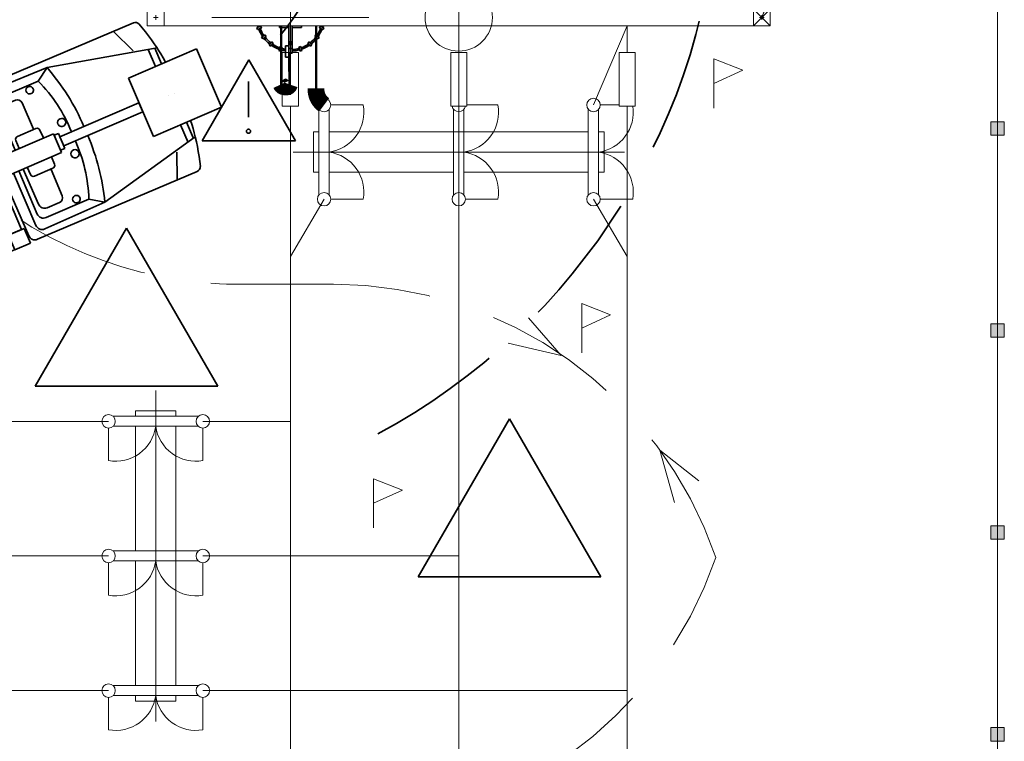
# Model space of a CAD drawing. Header units: millimetres. Extents: x 0 to 420, y 0 to 297.
# Tile 14 of 17: x 125 to 154, y 232 to 253. Entities that reach past the tile are written whole.
import ezdxf

# ---------------------------------------------------------------- set-up
doc = ezdxf.new("R2010")
doc.units = ezdxf.units.MM
for name, pattern in [('K5LT_AXLED', [19.5, 15, -1.5, 1.5, -1.5]), ('K5LT_BASIC', [0]), ('K5LT_DASHED', [6, 4, -2]), ('K5LT_DASHED_REINFORCED', [6, 4, -2]), ('K5LT_REINFORCED', [0]), ('K5LT_THIN', [0])]:
    doc.linetypes.add(name, pattern=pattern)
doc.layers.add('Демонтаж', color=7, linetype='Continuous', true_color=0xff6820)
doc.layers.add('Ошиновка', color=7, linetype='Continuous', true_color=0xffd700)

# ---------------------------------------------------------------- blocks, each defined once
blk = doc.blocks.new('U66')
at = {"color": 2, "linetype": 'K5LT_AXLED', "lineweight": 9, "true_color": 0xffff00}
for q in [(132.6, 255.402), (130.271, 253.1), (134.928, 253.1), (132.6, 250.798)]:
    blk.add_line((132.6, 253.1), q, dxfattribs=at)
blk = doc.blocks.new('U71')
at = {"layer": 'Ошиновка', "color": 11, "linetype": 'K5LT_THIN', "lineweight": 9, "true_color": 0xff8080}
for p, q in [((0, 0.0012), (-0.0012, 0)), ((-0.0012, 0), (0, -0.0012)), ((0, 0.0006), (-0.0006, 0)), ((-0.0006, 0), (0, -0.0006)), ((0.0012, 0), (0, 0.0012)), ((0.0006, 0), (0, 0.0006)), ((0, -0.0006), (0.0006, 0)), ((0, -0.0012), (0.0012, 0)), ((0, -0.0006), (0, -0.0012))]:
    blk.add_line(p, q, dxfattribs=at)
blk = doc.blocks.new('U72')
at = {"layer": 'Ошиновка', "color": 11, "linetype": 'K5LT_THIN', "lineweight": 9, "true_color": 0xff8080}
for p, q in [((0, 0.0012), (-0.0012, 0)), ((-0.0012, 0), (0, -0.0012)), ((0, 0.0006), (-0.0006, 0)), ((-0.0006, 0), (0, -0.0006)), ((0.0012, 0), (0, 0.0012)), ((0.0006, 0), (0, 0.0006)), ((0, -0.0006), (0.0006, 0)), ((0, -0.0012), (0.0012, 0)), ((0, -0.0006), (0, -0.0012))]:
    blk.add_line(p, q, dxfattribs=at)
blk = doc.blocks.new('U73')
at = {"layer": 'Ошиновка', "color": 11, "linetype": 'K5LT_THIN', "lineweight": 9, "true_color": 0xff8080}
for p, q in [((0, 0.0012), (-0.0012, 0)), ((-0.0012, 0), (0, -0.0012)), ((0, 0.0006), (-0.0006, 0)), ((-0.0006, 0), (0, -0.0006)), ((0.0012, 0), (0, 0.0012)), ((0.0006, 0), (0, 0.0006)), ((0, -0.0012), (0.0012, 0)), ((0, -0.0006), (0.0006, 0)), ((0, -0.0006), (0, -0.0012))]:
    blk.add_line(p, q, dxfattribs=at)
blk = doc.blocks.new('U100')
at = {"layer": 'Ошиновка', "color": 11, "linetype": 'K5LT_THIN', "lineweight": 9, "true_color": 0xff8080}
for p, q in [((0, 0.0012), (-0.0012, 0)), ((-0.0012, 0), (0, -0.0012)), ((0, 0.0006), (-0.0006, 0)), ((-0.0006, 0), (0, -0.0006)), ((0.0012, 0), (0, 0.0012)), ((0.0006, 0), (0, 0.0006)), ((0, -0.0012), (0.0012, 0)), ((0, -0.0006), (0.0006, 0)), ((0, -0.0006), (0, -0.0012))]:
    blk.add_line(p, q, dxfattribs=at)
blk = doc.blocks.new('U101')
at = {"layer": 'Ошиновка', "color": 11, "linetype": 'K5LT_THIN', "lineweight": 9, "true_color": 0xff8080}
for p, q in [((0, 0.0012), (-0.0012, 0)), ((-0.0012, 0), (0, -0.0012)), ((0, 0.0006), (-0.0006, 0)), ((-0.0006, 0), (0, -0.0006)), ((0.0012, 0), (0, 0.0012)), ((0.0006, 0), (0, 0.0006)), ((0, -0.0006), (0.0006, 0)), ((0, -0.0012), (0.0012, 0)), ((0, -0.0006), (0, -0.0012))]:
    blk.add_line(p, q, dxfattribs=at)
blk = doc.blocks.new('U102')
at = {"layer": 'Ошиновка', "color": 11, "linetype": 'K5LT_THIN', "lineweight": 9, "true_color": 0xff8080}
for p, q in [((0, 0.0012), (-0.0012, 0)), ((-0.0012, 0), (0, -0.0012)), ((0, 0.0006), (-0.0006, 0)), ((-0.0006, 0), (0, -0.0006)), ((0.0012, 0), (0, 0.0012)), ((0.0006, 0), (0, 0.0006)), ((0, -0.0006), (0.0006, 0)), ((0, -0.0012), (0.0012, 0)), ((0, -0.0006), (0, -0.0012))]:
    blk.add_line(p, q, dxfattribs=at)
blk = doc.blocks.new('U173')
at = {"color": 4, "linetype": 'K5LT_THIN', "lineweight": 9, "true_color": 0x00ffff}
for p, q in [((137.6, 252.85), (137.6, 252.064)), ((137.359, 250.464), (137.36, 252.064)), ((137.36, 252.064), (137.84, 252.064)), ((137.84, 252.064), (137.839, 250.464)), ((137.839, 250.464), (137.359, 250.464))]:
    blk.add_line(p, q, dxfattribs=at)
blk = doc.blocks.new('U174')
at = {"color": 4, "linetype": 'K5LT_THIN', "lineweight": 9, "true_color": 0x00ffff}
for p, q in [((132.6, 252.85), (132.599, 252.064)), ((132.359, 250.464), (132.359, 252.064)), ((132.359, 252.064), (132.839, 252.064)), ((132.839, 252.064), (132.839, 250.464)), ((132.839, 250.464), (132.359, 250.464))]:
    blk.add_line(p, q, dxfattribs=at)
blk = doc.blocks.new('U175')
at = {"color": 4, "linetype": 'K5LT_THIN', "lineweight": 9, "true_color": 0x00ffff}
for p, q in [((142.6, 252.85), (142.599, 252.064)), ((142.359, 250.464), (142.359, 252.064)), ((142.359, 252.064), (142.839, 252.064)), ((142.839, 252.064), (142.839, 250.464)), ((142.839, 250.464), (142.359, 250.464))]:
    blk.add_line(p, q, dxfattribs=at)
blk = doc.blocks.new('U176')
at = {"color": 4, "linetype": 'K5LT_THIN', "lineweight": 9, "true_color": 0x00ffff}
for p, q in [((133.447, 250.371), (133.447, 247.829)), ((133.747, 247.836), (133.747, 250.364)), ((133.8, 250.5), (134.764, 250.5)), ((137.447, 250.371), (137.447, 247.829)), ((137.747, 247.836), (137.747, 250.364)), ((137.839, 250.5), (138.764, 250.5)), ((141.447, 250.371), (141.447, 247.829)), ((141.747, 247.836), (141.747, 250.364)), ((141.8, 250.5), (142.359, 250.5)), ((133.283, 248.5), (133.283, 249.7)), ((133.283, 249.7), (133.447, 249.7)), ((133.747, 249.7), (137.747, 249.7)), ((137.747, 249.7), (141.447, 249.7)), ((141.747, 249.7), (141.917, 249.7)), ((141.917, 249.7), (141.917, 248.5)), ((133.447, 248.5), (133.283, 248.5)), ((137.447, 248.5), (133.747, 248.5)), ((141.447, 248.5), (137.747, 248.5)), ((141.917, 248.5), (141.747, 248.5)), ((133.8, 247.7), (134.764, 247.7)), ((137.8, 247.7), (138.764, 247.7)), ((141.8, 247.7), (142.764, 247.7))]:
    blk.add_line(p, q, dxfattribs=at)
at = {"color": 2, "linetype": 'K5LT_AXLED', "lineweight": 9, "true_color": 0xffff00}
blk.add_line((142.517, 249.1), (132.683, 249.1), dxfattribs=at)
at = {"color": 4, "linetype": 'K5LT_THIN', "lineweight": 9, "true_color": 0x00ffff}
for centre, radius, start, end in [((133.6, 250.5), 0.2, 0, 180), ((141.6, 250.5), 0.2, 0, 180), ((133.6, 250.5), 0.2, 180, 0), ((133.583, 250.289), 1.2, 277.855, 10.1513), ((137.6, 250.5), 0.2, 190.3502, 349.6106), ((137.583, 250.289), 1.2, 277.855, 10.1513), ((141.6, 250.5), 0.2, 180, 0), ((141.583, 250.289), 1.2, 277.855, 8.4067), ((133.583, 247.911), 1.2, 349.8672, 82.145), ((137.583, 247.911), 1.2, 349.8672, 82.145), ((141.583, 247.911), 1.2, 349.8672, 82.145), ((133.6, 247.7), 0.2, 0, 180), ((133.6, 247.7), 0.2, 180, 0), ((137.6, 247.7), 0.2, 0, 180), ((137.6, 247.7), 0.2, 180, 0), ((141.6, 247.7), 0.2, 0, 180), ((141.6, 247.7), 0.2, 180, 0)]:
    blk.add_arc(centre, radius, start, end, dxfattribs=at)
blk = doc.blocks.new('U235')
at = {"color": 2, "linetype": 'K5LT_AXLED', "lineweight": 9, "true_color": 0xffff00}
blk.add_line((128.6, 232.183), (128.6, 242.017), dxfattribs=at)
at = {"color": 4, "linetype": 'K5LT_THIN', "lineweight": 9, "true_color": 0x00ffff}
for p, q in [((129.871, 241.253), (127.329, 241.253)), ((128, 241.253), (128, 241.417)), ((128, 241.417), (129.2, 241.417)), ((129.2, 241.417), (129.2, 241.253)), ((127.336, 240.953), (129.865, 240.953)), ((128, 237.253), (128, 240.953)), ((129.2, 240.953), (129.2, 236.953)), ((127.2, 240.9), (127.2, 239.936)), ((130, 240.9), (130, 239.936)), ((129.871, 237.253), (127.329, 237.253)), ((127.2, 236.9), (127.2, 235.936)), ((127.336, 236.953), (129.865, 236.953)), ((128, 233.253), (128, 236.953)), ((129.2, 236.953), (129.2, 233.253)), ((130, 236.9), (130, 235.936)), ((129.871, 233.253), (127.329, 233.253)), ((127.2, 232.9), (127.2, 231.936)), ((127.336, 232.953), (129.865, 232.953)), ((128, 232.783), (128, 232.953)), ((129.2, 232.783), (128, 232.783)), ((129.2, 232.953), (129.2, 232.783)), ((130, 232.9), (130, 231.936))]:
    blk.add_line(p, q, dxfattribs=at)
for centre, radius, start, end in [((127.2, 241.1), 0.2, 0, 180), ((130, 241.1), 0.2, 0, 180), ((127.2, 241.1), 0.2, 180, 0), ((127.411, 241.117), 1.2, 259.8672, 352.145), ((129.789, 241.117), 1.2, 187.855, 280.1513), ((130, 241.1), 0.2, 180, 0), ((127.2, 237.1), 0.2, 0, 180), ((130, 237.1), 0.2, 0, 180), ((127.2, 237.1), 0.2, 180, 0), ((127.411, 237.117), 1.2, 259.8672, 352.145), ((129.789, 237.117), 1.2, 187.855, 280.1513), ((130, 237.1), 0.2, 180, 0), ((127.2, 233.1), 0.2, 0, 180), ((127.2, 233.1), 0.2, 180, 0), ((130, 233.1), 0.2, 0, 180), ((130, 233.1), 0.2, 180, 0), ((127.411, 233.117), 1.2, 259.8672, 352.145), ((129.789, 233.117), 1.2, 187.855, 280.1513)]:
    blk.add_arc(centre, radius, start, end, dxfattribs=at)
blk = doc.blocks.new('U279')
blk.add_hatch(color=7).paths.add_polyline_path([(153.8, 231.6), (153.8, 232), (153.4, 232), (153.4, 231.6)])
at = {"color": 4, "linetype": 'K5LT_THIN', "lineweight": 9, "true_color": 0x00ffff}
for p, q in [((153.4, 232), (153.4, 231.6)), ((153.8, 232), (153.4, 232)), ((153.8, 231.6), (153.8, 232)), ((153.4, 231.6), (153.8, 231.6))]:
    blk.add_line(p, q, dxfattribs=at)
blk = doc.blocks.new('U280')
blk.add_hatch(color=7).paths.add_polyline_path([(153.8, 243.6), (153.8, 244), (153.4, 244), (153.4, 243.6)])
at = {"color": 4, "linetype": 'K5LT_THIN', "lineweight": 9, "true_color": 0x00ffff}
for p, q in [((153.4, 244), (153.4, 243.6)), ((153.8, 244), (153.4, 244)), ((153.8, 243.6), (153.8, 244)), ((153.4, 243.6), (153.8, 243.6))]:
    blk.add_line(p, q, dxfattribs=at)
blk = doc.blocks.new('U281')
blk.add_hatch(color=7).paths.add_polyline_path([(153.8, 237.6), (153.8, 238), (153.4, 238), (153.4, 237.6)])
at = {"color": 4, "linetype": 'K5LT_THIN', "lineweight": 9, "true_color": 0x00ffff}
for p, q in [((153.4, 238), (153.4, 237.6)), ((153.8, 238), (153.4, 238)), ((153.8, 237.6), (153.8, 238)), ((153.4, 237.6), (153.8, 237.6))]:
    blk.add_line(p, q, dxfattribs=at)
blk = doc.blocks.new('U282')
blk.add_hatch(color=7).paths.add_polyline_path([(153.8, 249.6), (153.8, 250), (153.4, 250), (153.4, 249.6)])
at = {"color": 4, "linetype": 'K5LT_THIN', "lineweight": 9, "true_color": 0x00ffff}
for p, q in [((153.4, 250), (153.4, 249.6)), ((153.8, 250), (153.4, 250)), ((153.8, 249.6), (153.8, 250)), ((153.4, 249.6), (153.8, 249.6))]:
    blk.add_line(p, q, dxfattribs=at)
blk = doc.blocks.new('U283')
blk.add_hatch(color=7).paths.add_polyline_path([(153.8, 243.6), (153.8, 244), (153.4, 244), (153.4, 243.6)])
at = {"color": 4, "linetype": 'K5LT_THIN', "lineweight": 9, "true_color": 0x00ffff}
for p, q in [((153.4, 244), (153.4, 243.6)), ((153.8, 244), (153.4, 244)), ((153.8, 243.6), (153.8, 244)), ((153.4, 243.6), (153.8, 243.6))]:
    blk.add_line(p, q, dxfattribs=at)
blk = doc.blocks.new('U400')
at = {"color": 4, "linetype": 'K5LT_THIN', "lineweight": 9, "true_color": 0x00ffff}
for p, q in [((128.85, 253.35), (128.35, 253.35)), ((128.35, 253.35), (128.35, 252.85)), ((128.85, 253.35), (128.35, 253.35)), ((128.35, 253.35), (128.35, 252.85)), ((146.85, 253.35), (128.35, 253.35)), ((128.85, 252.85), (128.85, 253.35)), ((128.85, 252.85), (128.85, 253.35)), ((146.85, 253.35), (146.35, 253.35)), ((146.35, 253.35), (146.35, 252.85)), ((146.85, 252.85), (146.85, 253.35)), ((128.53, 253.1), (128.67, 253.1)), ((128.53, 253.1), (128.67, 253.1)), ((128.6, 253.03), (128.6, 253.17)), ((128.6, 253.03), (128.6, 253.17)), ((146.53, 253.1), (146.67, 253.1)), ((146.6, 253.03), (146.6, 253.17)), ((128.35, 252.85), (128.85, 252.85)), ((128.35, 252.85), (128.85, 252.85)), ((128.35, 252.85), (146.85, 252.85)), ((146.35, 252.85), (146.85, 252.85))]:
    blk.add_line(p, q, dxfattribs=at)
blk = doc.blocks.new('U404')
at = {"true_color": 0x070000}
blk.add_hatch(color=18, dxfattribs=at).paths.add_polyline_path([(146.6, 253.1), (147.357, 254.422), (146.885, 254.596)])
at = {"color": 4, "linetype": 'K5LT_THIN', "lineweight": 9, "true_color": 0x00ffff}
for p, q in [((147.868, 255.078), (148.401, 256.52)), ((146.6, 253.1), (147.666, 255.984)), ((147.666, 255.984), (147.868, 255.078)), ((146.85, 253.35), (146.35, 253.35)), ((146.35, 253.35), (146.35, 252.85)), ((146.35, 253.35), (146.851, 252.849)), ((146.35, 252.85), (146.85, 253.35)), ((146.85, 252.85), (146.85, 253.35)), ((146.6, 253.101), (146.599, 253.099)), ((146.6, 253.101), (146.599, 253.099)), ((146.599, 253.099), (146.601, 253.099)), ((146.599, 253.099), (146.601, 253.099)), ((146.601, 253.1), (146.6, 253.101)), ((146.601, 253.1), (146.6, 253.101)), ((146.601, 253.1), (146.6, 253.1)), ((146.6, 253.1), (146.6, 253.099)), ((146.601, 253.1), (146.6, 253.1)), ((146.6, 253.1), (146.6, 253.099)), ((146.6, 253.099), (146.601, 253.099)), ((146.6, 253.099), (146.601, 253.099)), ((146.601, 253.099), (146.601, 253.1)), ((146.601, 253.1), (146.601, 253.1)), ((146.601, 253.099), (146.601, 253.1)), ((146.601, 253.099), (146.601, 253.1)), ((146.601, 253.1), (146.601, 253.1)), ((146.601, 253.099), (146.601, 253.1)), ((146.35, 252.85), (146.85, 252.85))]:
    blk.add_line(p, q, dxfattribs=at)
for start, end in [(0, 180), (0, 180), (180, 0), (180, 0)]:
    blk.add_arc((146.6, 253.1), 0.0451, start, end, dxfattribs=at)
blk = doc.blocks.new('U410')
at = {"color": 3, "linetype": 'K5LT_BASIC', "lineweight": 35, "true_color": 0x00ff00}
for p, q in [((129.977, 249.438), (131.365, 251.841)), ((132.753, 249.438), (131.365, 251.841)), ((131.355, 251.198), (131.355, 250.134)), ((129.977, 249.438), (132.753, 249.438))]:
    blk.add_line(p, q, dxfattribs=at)
for start, end in [(0, 180), (180, 0)]:
    blk.add_arc((131.355, 249.72), 0.0619, start, end, dxfattribs=at)
blk = doc.blocks.new('U411')
at = {"color": 3, "linetype": 'K5LT_BASIC', "lineweight": 35, "true_color": 0x00ff00}
for p, q in [((123.195, 250.928), (127.939, 252.943)), ((127.345, 252.688), (127.931, 252.105)), ((128.201, 252.794), (128.11, 252.905)), ((128.295, 252.678), (128.201, 252.794)), ((128.385, 252.559), (128.295, 252.678)), ((128.473, 252.439), (128.385, 252.559)), ((128.558, 252.318), (128.473, 252.439)), ((128.641, 252.193), (125.372, 251.611)), ((129.809, 252.164), (127.789, 251.297)), ((128.372, 252.153), (128.592, 251.642)), ((128.641, 252.194), (128.558, 252.318)), ((128.573, 252.183), (128.773, 251.719)), ((128.677, 252.138), (128.641, 252.194)), ((128.748, 252.023), (128.677, 252.138)), ((130.551, 250.435), (129.809, 252.164)), ((128.819, 251.901), (128.748, 252.023)), ((128.891, 251.77), (128.819, 251.901)), ((125.372, 251.611), (123.569, 250.871)), ((125.112, 251.207), (125.372, 251.611)), ((125.112, 251.207), (123.838, 250.665)), ((127.789, 251.297), (128.531, 249.568)), ((114.805, 247.327), (122.508, 250.633)), ((122.508, 250.633), (122.979, 250.836)), ((122.696, 250.196), (122.508, 250.633)), ((122.979, 250.836), (123.167, 250.399)), ((123.844, 248.907), (123.089, 250.665)), ((124.136, 249.033), (123.461, 250.607)), ((124.074, 250.486), (124.435, 250.641)), ((128.968, 250.769), (128.968, 250.769)), ((128.968, 250.769), (128.968, 250.769)), ((129.149, 250.847), (129.149, 250.847)), ((129.149, 250.847), (129.149, 250.847)), ((123.167, 250.399), (122.696, 250.196)), ((122.779, 250.232), (123.086, 250.364)), ((123.004, 250.329), (123.004, 250.329)), ((123.086, 250.364), (123.733, 248.863)), ((124.292, 249.1), (123.733, 250.402)), ((124.975, 249.786), (124.63, 250.565)), ((128.103, 250.566), (125.752, 249.557)), ((125.869, 249.285), (128.22, 250.294)), ((128.22, 250.294), (128.103, 250.566)), ((128.531, 249.568), (130.551, 250.435)), ((123.426, 248.731), (122.779, 250.232)), ((124.426, 249.157), (123.969, 250.223)), ((129.67, 249.932), (129.635, 250.042)), ((125.04, 249.803), (124.492, 249.568)), ((125.268, 249.519), (125.162, 249.755)), ((129.56, 249.384), (129.334, 249.913)), ((129.721, 249.508), (129.515, 249.991)), ((129.709, 249.801), (129.67, 249.932)), ((129.745, 249.674), (129.709, 249.801)), ((115.417, 245.298), (125.564, 249.647)), ((124.443, 249.445), (124.545, 249.208)), ((125.805, 249.085), (125.564, 249.647)), ((125.711, 249.653), (125.585, 249.599)), ((125.585, 249.599), (125.776, 249.154)), ((125.902, 249.208), (125.711, 249.653)), ((125.752, 249.557), (125.869, 249.285)), ((129.775, 249.551), (127.087, 247.614)), ((129.775, 249.551), (129.745, 249.674)), ((129.808, 249.408), (129.775, 249.551)), ((125.776, 249.154), (125.902, 249.208)), ((129.837, 249.263), (129.808, 249.408)), ((129.864, 249.117), (129.837, 249.263)), ((115.66, 244.731), (125.805, 249.085)), ((125.508, 248.958), (125.598, 248.74)), ((129.241, 248.271), (129.223, 249.097)), ((129.887, 248.971), (129.864, 249.117)), ((129.907, 248.823), (129.887, 248.971)), ((123.649, 248.826), (123.65, 248.824)), ((125.082, 247.259), (124.532, 248.539)), ((125.115, 247.553), (124.667, 248.597)), ((124.878, 248.433), (124.786, 248.648)), ((125.548, 248.619), (125, 248.384)), ((125.491, 248.584), (125.818, 247.797)), ((129.925, 248.675), (129.907, 248.823)), ((124.616, 246.8), (123.975, 248.3)), ((124.828, 246.614), (124.084, 248.347)), ((125.043, 246.92), (124.377, 248.472)), ((125.09, 246.509), (129.835, 248.525)), ((120.246, 248.063), (118.049, 247.12)), ((120.498, 247.476), (120.246, 248.063)), ((123.668, 248.168), (124.309, 246.669)), ((126.615, 247.704), (125.345, 247.154)), ((126.615, 247.704), (127.087, 247.614)), ((127.087, 247.614), (125.309, 246.816)), ((125.378, 247.448), (125.739, 247.603)), ((114.333, 247.126), (114.804, 247.329)), ((114.521, 246.69), (114.333, 247.126)), ((114.469, 245.265), (118.783, 247.116)), ((114.804, 247.329), (114.992, 246.893)), ((115.362, 246.937), (116.168, 247.282)), ((116.168, 247.282), (116.556, 246.379)), ((118.049, 247.12), (118.3, 246.534)), ((118.783, 247.116), (118.921, 246.795)), ((114.992, 246.893), (114.521, 246.69)), ((114.605, 246.726), (114.912, 246.858)), ((114.887, 246.847), (114.887, 246.848)), ((114.912, 246.858), (115.422, 245.674)), ((115.75, 246.034), (115.362, 246.937)), ((121, 246.305), (120.74, 246.911)), ((124.697, 246.834), (124.225, 246.632)), ((124.309, 246.669), (124.616, 246.8)), ((124.884, 246.398), (124.697, 246.834)), ((115.114, 245.542), (114.605, 246.726)), ((124.225, 246.632), (124.412, 246.196)), ((124.533, 246.765), (124.534, 246.764)), ((116.556, 246.379), (115.75, 246.034)), ((118.803, 245.362), (121, 246.305)), ((119.162, 246.234), (119.304, 245.903)), ((124.412, 246.196), (124.884, 246.398)), ((124.411, 246.198), (116.708, 242.892)), ((118.543, 245.969), (118.803, 245.362)), ((119.304, 245.903), (114.989, 244.052)), ((115.534, 245.341), (115.531, 245.347)), ((114.989, 244.052), (114.469, 245.265)), ((115.66, 244.731), (115.417, 245.298)), ((116.443, 243.29), (115.942, 244.461)), ((115.635, 244.329), (116.135, 243.159)), ((116.523, 243.324), (116.052, 243.123)), ((116.135, 243.159), (116.443, 243.29)), ((116.418, 243.279), (116.418, 243.28)), ((116.71, 242.888), (116.523, 243.324)), ((116.052, 243.123), (116.238, 242.686)), ((116.238, 242.686), (116.71, 242.888))]:
    blk.add_line(p, q, dxfattribs=at)
for centre, radius, start, end in [((127.998, 252.806), 0.149, 41.4511, 113.2272), ((120.371, 247.259), 6.629, 23.137, 41.0291), ((121.874, 248.011), 4.549, 21.866, 44.6306), ((123.273, 250.743), 0.2, 113.0188, 203.2272), ((124.857, 250.94), 0.113, 23.2272, 203.2272), ((124.857, 250.94), 0.113, 203.2272, 23.2272), ((123.644, 250.686), 0.2, 112.2953, 203.2272), ((123.917, 250.481), 0.2, 113.0495, 203.2272), ((124.494, 250.504), 0.149, 23.9175, 113.2272), ((124.153, 250.302), 0.2, 113.2272, 203.2272), ((125.807, 249.981), 0.122, 23.2272, 203.2272), ((125.807, 249.981), 0.122, 203.2272, 23.2272), ((125.077, 249.717), 0.0932, 24.1086, 113.2272), ((124.529, 249.482), 0.0932, 113.2272, 203.2272), ((122.068, 247.559), 4.549, 1.8238, 24.3195), ((120.488, 246.987), 6.629, 5.4253, 23.1329), ((126.205, 249.052), 0.122, 23.2272, 203.2272), ((126.205, 249.052), 0.122, 203.2272, 23.2272), ((122.918, 247.613), 1.011, 78.0929, 148.3111), ((125.512, 248.705), 0.0932, 293.2272, 22.3458), ((129.776, 248.662), 0.149, 293.2272, 5.0033), ((124.963, 248.47), 0.0932, 203.2272, 293.2272), ((125.68, 247.74), 0.149, 293.2272, 22.5369), ((126.246, 247.702), 0.113, 23.2272, 203.2272), ((126.246, 247.702), 0.113, 203.2272, 23.2272), ((122.918, 247.613), 1.011, 190.9983, 357.0147), ((125.299, 247.632), 0.2, 203.2272, 293.2272), ((125.266, 247.338), 0.2, 203.2272, 293.4049), ((125.227, 246.999), 0.2, 203.2272, 294.1591), ((125.011, 246.693), 0.2, 203.2272, 293.0188)]:
    blk.add_arc(centre, radius, start, end, dxfattribs=at)
blk = doc.blocks.new('U415')
at = {"color": 4, "linetype": 'K5LT_THIN', "lineweight": 9, "true_color": 0x00ffff}
for p, q in [((145.174, 250.408), (145.174, 251.869)), ((145.174, 251.869), (146.031, 251.533)), ((146.031, 251.533), (145.174, 251.138))]:
    blk.add_line(p, q, dxfattribs=at)
blk = doc.blocks.new('U416')
at = {"color": 4, "linetype": 'K5LT_THIN', "lineweight": 9, "true_color": 0x00ffff}
for p, q in [((141.253, 243.14), (141.253, 244.601)), ((141.253, 244.601), (142.11, 244.265)), ((142.11, 244.265), (141.253, 243.871))]:
    blk.add_line(p, q, dxfattribs=at)
blk = doc.blocks.new('U417')
at = {"color": 4, "linetype": 'K5LT_THIN', "lineweight": 9, "true_color": 0x00ffff}
for p, q in [((135.067, 237.934), (135.067, 239.396)), ((135.067, 239.396), (135.924, 239.059)), ((135.924, 239.059), (135.067, 238.665))]:
    blk.add_line(p, q, dxfattribs=at)
blk = doc.blocks.new('U425')
at = {"color": 4, "linetype": 'K5LT_THIN', "lineweight": 9, "true_color": 0x00ffff}
for q in [(144.728, 239.331), (144.002, 238.693)]:
    blk.add_line((143.571, 240.248), q, dxfattribs=at)
blk = doc.blocks.new('U431')
at = {"color": 4, "linetype": 'K5LT_THIN', "lineweight": 9, "true_color": 0x00ffff}
for q in [(139.671, 244.174), (139.065, 243.421)]:
    blk.add_line((140.637, 243.058), q, dxfattribs=at)

msp = doc.modelspace()

# ---------------------------------------------------------------- linework, layer by layer
at = {"color": 2, "linetype": 'K5LT_AXLED', "lineweight": 9, "true_color": 0xffff00}
msp.add_line((137.6, 261.8), (137.6, 88.34), dxfattribs=at)
at = {"color": 4, "linetype": 'K5LT_THIN', "lineweight": 9, "true_color": 0x00ffff}
msp.add_line((153.6, 261.8), (153.6, 170.9), dxfattribs=at)
at = {"color": 3, "linetype": 'K5LT_BASIC', "lineweight": 35, "true_color": 0x00ff00}
for p, q in [((125.022842, 242.140945), (127.732984, 246.83505)), ((130.443127, 242.140945), (127.732984, 246.83505)), ((125.022842, 242.140945), (130.443127, 242.140945)), ((136.396607, 236.483696), (139.10675, 241.1778)), ((141.816892, 236.483696), (139.10675, 241.1778)), ((136.396607, 236.483696), (141.816892, 236.483696))]:
    msp.add_line(p, q, dxfattribs=at)
at = {"color": 4, "linetype": 'K5LT_DASHED', "lineweight": 9, "true_color": 0x00ffff}
msp.add_line((133.879953, 245.171515), (130.699132, 245.177762), dxfattribs=at)
at = {"color": 4, "linetype": 'K5LT_THIN', "lineweight": 9, "true_color": 0x00ffff}
msp.add_circle((137.598269, 253.1), 1, dxfattribs=at)
at = {"color": 4, "linetype": 'K5LT_DASHED_REINFORCED', "lineweight": 35, "true_color": 0x00ffff}
msp.add_arc((126.11815, 257.646775), 19.2, 298.2163775, 57.6168867, dxfattribs=at)
at = {"color": 3, "linetype": 'K5LT_BASIC', "lineweight": 35, "true_color": 0x00ff00}
msp.add_arc((126.11815, 257.646775), 8, 320.6862017, 25.6895434, dxfattribs=at)
at = {"color": 4, "linetype": 'K5LT_DASHED', "lineweight": 9, "true_color": 0x00ffff}
for centre, start, end in [((131.086286, 257.171515), 179.9984094, 270), ((133.879953, 233.171515), 18.8898613, 90), ((133.879953, 240.941515), 270, 341.1101387)]:
    msp.add_arc(centre, 12, start, end, dxfattribs=at)
at = {"layer": 'Демонтаж', "color": 3, "linetype": 'K5LT_BASIC', "lineweight": 35, "true_color": 0x00ff00}
for p, q in [((131.606497, 252.800196), (131.720966, 252.836208)), ((131.624503, 252.742962), (131.606497, 252.800196)), ((131.738972, 252.778974), (131.624503, 252.742962)), ((131.720966, 252.836208), (131.738972, 252.778974)), ((132.271237, 252.798364), (132.271237, 252.85)), ((132.549731, 252.798364), (132.271237, 252.798364)), ((132.549731, 252.798364), (132.344837, 252.798364)), ((132.549731, 252.85), (132.549731, 252.04)), ((132.649731, 252.04), (132.649731, 252.85)), ((132.928225, 252.798364), (132.649731, 252.798364)), ((132.928225, 252.798364), (132.897825, 252.798364)), ((132.928225, 252.85), (132.928225, 252.798364)), ((133.478496, 252.836208), (133.46049, 252.778974)), ((133.46049, 252.778974), (133.574959, 252.742962)), ((133.592965, 252.800196), (133.478496, 252.836208)), ((133.574959, 252.742962), (133.592965, 252.800196)), ((131.745221, 252.511598), (131.84431, 252.579284)), ((131.779064, 252.462053), (131.745221, 252.511598)), ((131.878153, 252.52974), (131.779064, 252.462053)), ((131.84431, 252.579284), (131.878153, 252.52974)), ((131.861331, 252.518249), (131.861331, 252.494368)), ((131.967676, 252.277358), (132.035831, 252.376126)), ((132.085214, 252.342048), (132.01706, 252.243281)), ((132.035831, 252.376126), (132.085214, 252.342048)), ((132.549731, 252.3), (132.549731, 252.38)), ((132.549731, 252.38), (132.649731, 252.38)), ((132.649731, 252.38), (132.649731, 252.3)), ((133.163631, 252.376126), (133.114247, 252.342048)), ((133.114247, 252.342048), (133.182402, 252.243281)), ((133.231786, 252.277358), (133.163631, 252.376126)), ((133.355152, 252.579284), (133.321309, 252.52974)), ((133.321309, 252.52974), (133.420397, 252.462053)), ((133.454241, 252.511598), (133.355152, 252.579284)), ((133.420397, 252.462053), (133.454241, 252.511598)), ((132.01706, 252.243281), (131.967676, 252.277358)), ((132.257296, 252.120697), (132.292285, 252.235483)), ((132.314689, 252.103202), (132.257296, 252.120697)), ((132.292285, 252.235483), (132.349678, 252.217988)), ((132.349678, 252.217988), (132.314689, 252.103202)), ((132.449731, 251.92), (132.449731, 252.26)), ((132.449731, 252.26), (132.549731, 252.26)), ((132.649731, 252.3), (132.549731, 252.3)), ((132.549731, 252.26), (132.549731, 251.92)), ((132.549731, 252.04), (132.549731, 252.18)), ((132.549731, 252.18), (132.649731, 252.18)), ((132.649731, 252.18), (132.649731, 252.04)), ((132.907177, 252.235483), (132.849784, 252.217988)), ((132.849784, 252.217988), (132.884773, 252.103202)), ((132.884773, 252.103202), (132.942166, 252.120697)), ((132.942166, 252.120697), (132.907177, 252.235483)), ((133.182402, 252.243281), (133.231786, 252.277358)), ((132.549731, 251.92), (132.449731, 251.92)), ((132.649731, 252.04), (132.549731, 252.04)), ((132.549731, 252.04), (132.649731, 252.04)), ((132.549731, 252.005), (132.549731, 251.845)), ((132.549731, 252.005), (132.569731, 252.005)), ((132.549731, 251.845), (132.551731, 251.845)), ((132.551731, 251.765), (132.551731, 251.845)), ((132.551731, 251.805), (132.567731, 251.805)), ((132.567731, 251.765), (132.551731, 251.765)), ((132.551731, 251.765), (132.551731, 251.495)), ((132.567731, 251.765), (132.567731, 251.845)), ((132.567731, 251.845), (132.569731, 251.845)), ((132.596531, 251.739507), (132.567731, 251.765)), ((132.569731, 252.005), (132.569731, 251.845)), ((132.596531, 251.695), (132.551731, 251.695)), ((132.551731, 251.495), (132.596531, 251.495)), ((132.596531, 251.495), (132.596531, 251.739507))]:
    msp.add_line(p, q, dxfattribs=at)
msp.add_circle((132.599731, 252.34), 0.018, dxfattribs=at)
for radius, start, end in [(1, 194.4775122, 196.7712105), (1, 200.2100256, 214.5587404), (0.955, 195.1757135, 196.7385761), (0.955, 200.3395377, 214.5692131), (0.955, 325.4307869, 339.6604623), (1, 325.4412596, 339.7899744), (0.955, 343.2614239, 344.8242865), (1, 343.2287895, 345.5224878), (1, 217.9989804, 232.3544223), (0.955, 218.1718109, 232.2111369), (0.955, 307.7888631, 321.8281891), (1, 307.6455777, 322.0010196), (1, 235.7935954, 250.6397421), (0.955, 235.8125095, 250.5261976), (1, 254.0782534, 261.3730734), (0.955, 254.1268102, 260.9632431), (0.955, 273.0011512, 285.8731898), (1, 272.865984, 285.9217466), (0.955, 289.4738024, 304.1874905), (1, 289.3602579, 304.2064046)]:
    msp.add_arc((132.599731, 253.1), radius, start, end, dxfattribs=at)
at = {"layer": 'Ошиновка', "color": 3, "linetype": 'K5LT_REINFORCED', "lineweight": 50, "true_color": 0x00ff00}
for p, q in [((132.323237, 252.85), (132.323237, 251.112)), ((133.359731, 252.85), (133.359731, 250.992174)), ((132.574131, 251.495), (132.574131, 251.112))]:
    msp.add_line(p, q, dxfattribs=at)
at = {"layer": 'Ошиновка', "color": 4, "linetype": 'K5LT_THIN', "lineweight": 9, "true_color": 0x00ffff}
for p, q in [((142.599731, 252.85), (141.6, 250.5)), ((132.598914, 250.464), (132.598914, 227.736)), ((137.599183, 250.464), (137.599731, 227.736)), ((142.598914, 250.464), (142.598914, 227.736)), ((133.6, 247.7), (132.599731, 246)), ((141.6, 247.7), (142.6, 246)), ((127.200142, 241.1), (122.6, 241.1)), ((130.000142, 241.1), (132.598914, 241.1)), ((127.200142, 237.1), (122.6, 237.1)), ((130.000142, 237.1), (137.6, 237.1)), ((127.200142, 233.1), (122.6, 233.1)), ((130.000142, 233.1), (142.598914, 233.1))]:
    msp.add_line(p, q, dxfattribs=at)
at = {"layer": 'Ошиновка', "color": 3, "linetype": 'K5LT_REINFORCED', "true_color": 0x00ff00, "const_width": 0.5}
for points in [[(132.574131, 251.112), (132.567553, 251.093073), (132.559313, 251.076882), (132.549414, 251.063426), (132.537853, 251.052706), (132.527104, 251.045942), (132.515702, 251.041674), (132.500696, 251.039066), (132.479813, 251.037999), (132.468762, 251.037825), (132.440731, 251.03804), (132.409314, 251.041193), (132.386803, 251.046856), (132.370138, 251.054396), (132.361632, 251.060162), (132.347909, 251.073009), (132.335911, 251.088551), (132.325638, 251.106789), (132.323237, 251.112)], [(133.359731, 250.992174), (133.360097, 250.946378), (133.363317, 250.902028), (133.369393, 250.859124), (133.378323, 250.817667), (133.390109, 250.777656), (133.404749, 250.739091), (133.422245, 250.701973), (133.423396, 250.699771), (133.443919, 250.664187), (133.467298, 250.63005), (133.493531, 250.597358), (133.522619, 250.566113), (133.554562, 250.536315), (133.58936, 250.507963), (133.6, 250.5)]]:
    msp.add_lwpolyline(points, dxfattribs=at)

# ---------------------------------------------------------------- block references
for name in ['U404', 'U66', 'U400', 'U411', 'U174', 'U173', 'U175', 'U410', 'U415', 'U176', 'U282', 'U416', 'U431', 'U280', 'U283', 'U235', 'U425', 'U417', 'U281', 'U279']:
    msp.add_blockref(name, (0, 0))
at = {"layer": 'Ошиновка'}
for name, p in [('U73', (132.599731, 246)), ('U72', (137.6, 246)), ('U71', (142.6, 246)), ('U100', (132.598914, 241.1)), ('U101', (137.6, 237.1)), ('U102', (142.598914, 233.1))]:
    msp.add_blockref(name, p, dxfattribs=at)

doc.saveas('drawing.dxf')
